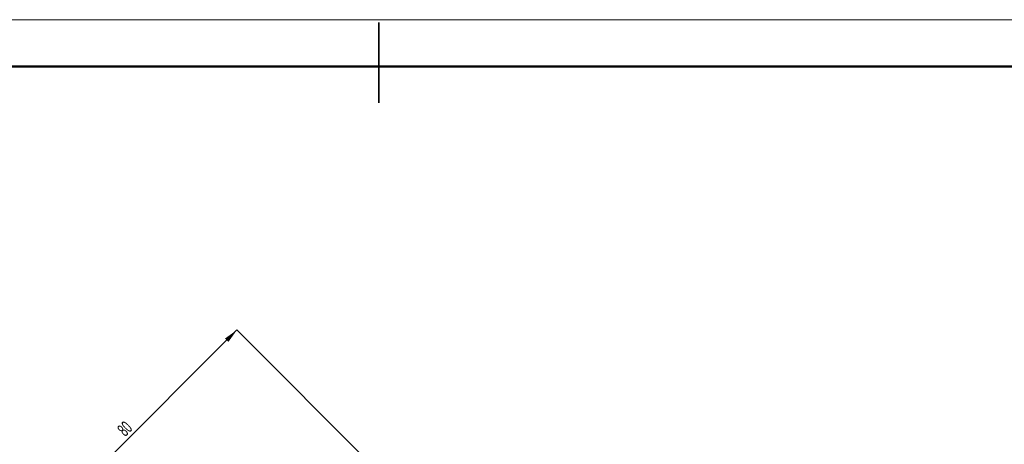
# Model space of a CAD drawing. Header units: millimetres. Extents: x -4 to 483, y -187 to 297.
# Tile 8 of 9: x 160 to 295, y 239 to 297. Entities that reach past the tile are written whole.
import ezdxf

# ---------------------------------------------------------------- set-up
doc = ezdxf.new("R2010")
doc.units = ezdxf.units.MM
doc.layers.get('0').update_dxf_attribs({"lineweight": 18})
doc.layers.add('标注层', color=150, linetype='Continuous', lineweight=18)
doc.styles.add('SLDTEXTSTYLE19', font='txt', dxfattribs={"width": 0.605})
doc.dimstyles.new('SLDDIMSTYLE0', dxfattribs={"dimtxt": 3.5, "dimasz": 4, "dimexe": 0, "dimexo": 0.0625, "dimgap": 0.875, "dimtad": 1, "dimrnd": 1e-09, "dimzin": 12, "dimdsep": 46, "dimtxsty": 'SLDTEXTSTYLE19', "dimcen": 0.09, "dimdle": 8, "dimadec": 0, "dimazin": 3, "dimtfac": 1, "dimtdec": 3, "dimtofl": 0, "dimtmove": 0, "dimatfit": 3, "dimfxl": 0, "dimfrac": 2, "dimtolj": 1, "dimarcsym": 0})

# ---------------------------------------------------------------- blocks, each defined once
blk = doc.blocks.new('*X34')
at = {"layer": '标注层', "linetype": 'Continuous'}
for points in [[(189.51, 254.78), (188.33, 253.13), (187.86, 253.6)], [(161.22, 226.49), (162.87, 227.67), (162.4, 228.14)]]:
    blk.add_hatch(color=0, dxfattribs=at).paths.add_polyline_path(points, flags=0)
at = {"layer": '标注层', "color": 0, "linetype": 'Continuous'}
for p, q in [((189.51, 254.78), (161.22, 226.49)), ((231.67, 212.62), (189.51, 254.78)), ((166.91, 220.81), (161.22, 226.49))]:
    blk.add_line(p, q, dxfattribs=at)
at = {"layer": '标注层', "color": 0, "insert": (174.11, 241.22), "char_height": 1.75, "width": 3.5, "attachment_point": 5, "rotation": 45, "style": 'SLDTEXTSTYLE19'}
blk.add_mtext('80', dxfattribs=at)

msp = doc.modelspace()

# ---------------------------------------------------------------- linework, layer by layer
at = {"color": 7, "linetype": 'Continuous', "lineweight": 18}
msp.add_line((-0.00051163, 297.39658031), (419.99298795, 297.39658031), dxfattribs=at)
at = {"color": 7, "linetype": 'Continuous', "lineweight": 35}
msp.add_line((208.9959285, 285.98944558), (208.9959285, 296.98944558), dxfattribs=at)
at = {"color": 7, "linetype": 'Continuous', "lineweight": 50}
msp.add_line((23.9959285, 290.98944558), (413.9959285, 290.98944558), dxfattribs=at)

# ---------------------------------------------------------------- dimensions: what is measured, and where the dimension line sits
at = {"layer": '标注层', "color": 0}
dim = msp.add_linear_dim(base=(161.22494511, 226.49176188), p1=(231.69223634, 212.59301314), p2=(166.92769258, 220.78901441), angle=225, dimstyle='SLDDIMSTYLE0', override={"dimscale": 0.5, "dimlfac": 2, "dimsah": 1, "dimtzin": 12}, dxfattribs=at)
dim.commit()
dim.dimension.update_dxf_attribs({"geometry": '*X34', "text_midpoint": (174.10592484, 241.2150708), "dimtype": 160})

doc.saveas('drawing.dxf')
